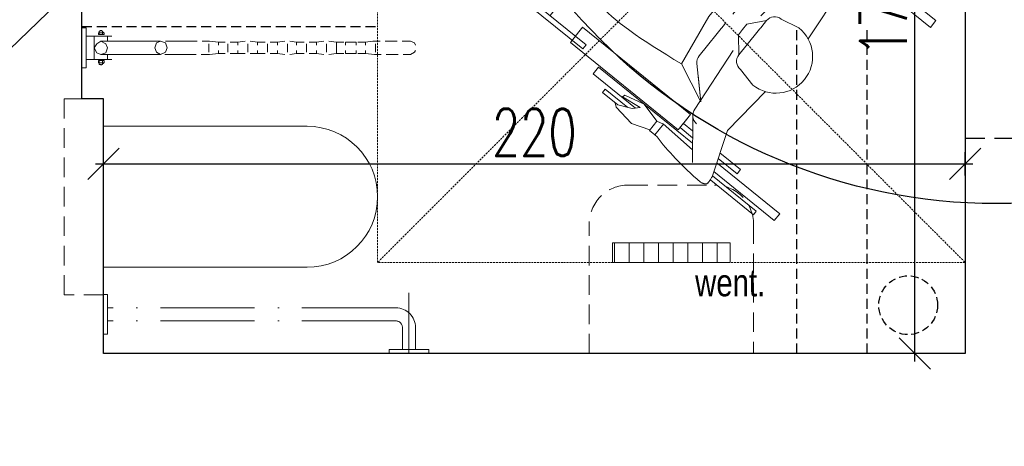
# Model space of a CAD drawing. Header units: millimetres. Extents: x -1256 to 4744, y -2264 to 706.
# Tile 22 of 62: x -20 to 231, y -194 to -85. Entities that reach past the tile are written whole.
import ezdxf
from ezdxf.enums import TextEntityAlignment as Align

# ---------------------------------------------------------------- set-up
doc = ezdxf.new("R2010")
doc.units = ezdxf.units.MM
doc.header["$LTSCALE"] = 0.2
for name, pattern in [('$0$ACAD_ISO10W100', [18, 12, -3, 0, -3]), ('HIDDEN', [0.375, 0.25, -0.125]), ('HIDDENX2', [19.05, 12.7, -6.35])]:
    doc.linetypes.add(name, pattern=pattern)
doc.layers.add('-md-niepełnosprawny', color=64, linetype='Continuous', lineweight=9)
for name, color, linetype in [('-md_kominy', 35, 'Continuous'), ('A-KomentSymb', 11, 'Continuous'), ('A-KOMENTWYM', 30, 'Continuous'), ('A-opis', 7, 'Continuous'), ('A-widok', 41, 'Continuous'), ('A-ściany', 140, 'Continuous')]:
    doc.layers.add(name, color=color, linetype=linetype)
doc.layers.add('_pomoc', color=15, linetype='Continuous', plot=False)
doc.styles.add('Arch-Dim', font='romans.shx', dxfattribs={"width": 0.75})
doc.styles.add('STYLE1', font='simplex.shx')
doc.styles.add('TXT', font='romans.shx', dxfattribs={"width": 0.7})
doc.dimstyles.new('1-50', dxfattribs={"dimtxt": 12, "dimasz": 8, "dimexe": 3, "dimexo": 0, "dimgap": 2, "dimtad": 1, "dimrnd": 0.5, "dimzin": 12, "dimdsep": 46, "dimtxsty": 'TXT', "dimblk": 'OBLIQUE', "dimcen": 0.125, "dimdle": 2, "dimclrd": 256, "dimclre": 256, "dimclrt": 7, "dimazin": 0, "dimtfac": 1, "dimtix": 1, "dimtmove": 1, "dimatfit": 2, "dimfxl": 3, "dimfxlon": 1, "dimtvp": 10, "dimtolj": 1, "dimtzin": 0, "dimarcsym": 0})

# ---------------------------------------------------------------- blocks, each defined once
blk = doc.blocks.new('WOZEK1')
for p, q in [((-92.2, -13.77), (-90, -13.77)), ((-92.2, -33.62), (-92.2, -13.77)), ((-90, -13.77), (-90, -34.46)), ((-26.61, -13.77), (-28.82, -13.77)), ((-28.82, -13.77), (-28.82, -34.46)), ((-26.61, -33.62), (-26.61, -13.77)), ((-94.41, -32.83), (-94.41, -18.84)), ((-94.41, -18.84), (-93.3, -18.84)), ((-93.3, -18.84), (-93.3, -33.19)), ((-25.51, -18.84), (-25.51, -33.19)), ((-24.41, -18.84), (-25.51, -18.84)), ((-24.41, -32.83), (-24.41, -18.84)), ((-88.9, -34.87), (-88.9, -28.61)), ((-88.9, -28.61), (-87.52, -28.61)), ((-87.52, -28.61), (-87.52, -35.4)), ((-31.3, -28.61), (-31.3, -35.4)), ((-29.92, -28.61), (-31.3, -28.61)), ((-29.92, -34.87), (-29.92, -28.61)), ((-81.88, -37.54), (-93.26, -33.22)), ((-36.97, -37.55), (-25.56, -33.22)), ((-68.07, -36.21), (-81.88, -37.54)), ((-50.74, -36.21), (-36.97, -37.55)), ((-93.86, -39.33), (-84.78, -46.54)), ((-68.78, -39.77), (-67.67, -44.74)), ((-51.14, -44.74), (-50.04, -39.77)), ((-24.95, -39.33), (-34.03, -46.54)), ((-91.3, -41.37), (-90.88, -51.29)), ((-90, -42.4), (-90, -73.29)), ((-28.82, -42.4), (-28.82, -73.29)), ((-27.52, -41.37), (-27.93, -51.29)), ((-88.9, -43.28), (-88.9, -47.39)), ((-87.52, -44.37), (-87.52, -47.39)), ((-31.3, -44.37), (-31.3, -47.39)), ((-29.92, -43.28), (-29.92, -47.39)), ((-89.62, -47.39), (-85.76, -47.39)), ((-89.62, -47.39), (-85.76, -47.39)), ((-89.62, -47.39), (-84.66, -47.39)), ((-89.62, -47.39), (-89.62, -82.83)), ((-89.62, -47.39), (-84.66, -47.39)), ((-87.69, -47.39), (-84.66, -47.39)), ((-84.66, -47.39), (-84.66, -82.83)), ((-82.84, -47.39), (-65.09, -49.26)), ((-80.42, -47.39), (-75.6, -52.21)), ((-80.42, -47.39), (-76.01, -57.31)), ((-80.42, -47.39), (-73.47, -54.33)), ((-80.42, -47.39), (-76.01, -57.31)), ((-53.78, -47.39), (-65.03, -47.39)), ((-65.03, -47.39), (-61.12, -50.69)), ((-53.78, -47.39), (-57.69, -50.69)), ((-35.97, -47.39), (-53.73, -49.26)), ((-38.4, -47.39), (-45.34, -54.33)), ((-38.4, -47.39), (-42.81, -57.31)), ((-29.2, -47.39), (-34.16, -47.39)), ((-34.16, -47.39), (-34.16, -82.83)), ((-29.2, -47.39), (-34.16, -47.39)), ((-31.13, -47.39), (-34.16, -47.39)), ((-29.2, -47.39), (-33.06, -47.39)), ((-29.2, -47.39), (-33.06, -47.39)), ((-29.2, -47.39), (-29.2, -82.83)), ((-94.41, -50.41), (-94.41, -51.26)), ((-94.41, -51.26), (-90.88, -51.26)), ((-94.41, -51.26), (-94.41, -53.01)), ((-91.34, -53.01), (-90.88, -51.26)), ((-61.12, -50.69), (-59.41, -50.69)), ((-61.12, -50.69), (-59.41, -50.69)), ((-57.69, -50.69), (-59.41, -50.69)), ((-57.69, -50.69), (-59.41, -50.69)), ((-24.41, -51.26), (-27.93, -51.26)), ((-27.48, -53.01), (-27.93, -51.26)), ((-24.41, -50.41), (-24.41, -51.26)), ((-24.41, -51.26), (-24.41, -53.01)), ((-94.24, -53.01), (-95.86, -57.66)), ((-94.41, -53.01), (-91.34, -53.01)), ((-91.33, -53.01), (-90, -58.24)), ((-71.6, -55.1), (-60.91, -55.1)), ((-47.21, -55.1), (-57.9, -55.1)), ((-27.48, -53.01), (-28.82, -58.24)), ((-24.41, -53.01), (-27.48, -53.01)), ((-24.57, -53.01), (-22.96, -57.66)), ((-95.86, -57.66), (-95.08, -63.36)), ((-76.01, -57.31), (-62.23, -59.51)), ((-42.81, -57.31), (-56.59, -59.51)), ((-22.96, -57.66), (-23.74, -63.36)), ((-92.79, -59.94), (-94.41, -63.36)), ((-91.33, -58.53), (-92.79, -59.94)), ((-92.2, -73.29), (-92.2, -59.37)), ((-92.06, -63.7), (-91.33, -58.53)), ((-90, -58.24), (-91.33, -63.58)), ((-56.59, -59.51), (-62.23, -59.51)), ((-28.82, -58.24), (-27.48, -63.58)), ((-26.75, -63.7), (-27.48, -58.53)), ((-27.48, -58.53), (-26.03, -59.94)), ((-26.61, -73.29), (-26.61, -59.37)), ((-26.03, -59.94), (-24.41, -63.36)), ((-93.3, -68.44), (-93.3, -61.03)), ((-25.51, -68.44), (-25.51, -61.03)), ((-95.08, -63.36), (-94.41, -64.27)), ((-94.41, -63.36), (-94.41, -68.44)), ((-91.33, -63.58), (-92.06, -63.7)), ((-27.48, -63.58), (-26.75, -63.7)), ((-24.41, -63.36), (-24.41, -68.44)), ((-23.74, -63.36), (-24.41, -64.27)), ((-93.3, -68.44), (-94.41, -68.44)), ((-25.51, -68.44), (-24.41, -68.44)), ((-92.2, -73.29), (-90, -73.29)), ((-92.2, -73.29), (-90, -73.29)), ((-26.61, -73.29), (-28.82, -73.29)), ((-26.61, -73.29), (-28.82, -73.29)), ((-89.62, -82.83), (-84.66, -82.83)), ((-29.2, -82.83), (-34.16, -82.83)), ((-87.52, -91.16), (-76.15, -91.16)), ((-50.42, -91.16), (-68.4, -91.16)), ((-42.78, -91.16), (-31.3, -91.16)), ((-88.9, -97.24), (-88.9, -110.31)), ((-87.52, -97.24), (-87.52, -114.77)), ((-31.3, -97.24), (-31.3, -123.57)), ((-29.92, -123.57), (-29.92, -97.35)), ((-88.9, -109.59), (-88.9, -123.62)), ((-76.07, -109.73), (-88.9, -109.59)), ((-72.12, -109.81), (-64.37, -109.81)), ((-64.37, -109.81), (-64.37, -120.88)), ((-54.45, -109.86), (-54.45, -120.88)), ((-54.45, -109.86), (-46.66, -109.86)), ((-54.45, -109.86), (-54.45, -120.88)), ((-42.22, -109.86), (-31.3, -109.86)), ((-87.52, -120.88), (-77.57, -120.88)), ((-72.56, -120.78), (-64.37, -120.78)), ((-54.45, -120.88), (-46.51, -120.88)), ((-31.3, -120.88), (-41.27, -120.88)), ((-87.52, -123.62), (-88.9, -123.62))]:
    blk.add_line(p, q)
for points in [[(-93.3, -33.19), (-93.52, -33.15), (-93.73, -33.11), (-93.93, -33.07), (-94.11, -33.04), (-94.29, -33.02), (-94.46, -32.99), (-94.62, -32.98), (-94.77, -32.96), (-94.91, -32.95), (-95.04, -32.95), (-95.16, -32.94), (-95.28, -32.95), (-95.38, -32.95), (-95.47, -32.96), (-95.55, -32.98), (-95.63, -33), (-95.7, -33.02), (-95.76, -33.06), (-95.83, -33.1), (-95.89, -33.16), (-95.95, -33.22), (-96.01, -33.3), (-96.06, -33.38), (-96.11, -33.47), (-96.17, -33.57), (-96.22, -33.68), (-96.26, -33.8), (-96.31, -33.94), (-96.35, -34.08), (-96.39, -34.22), (-96.43, -34.38), (-96.47, -34.55)], [(-96.47, -34.55), (-96.41, -35.74), (-96.35, -36.91), (-96.27, -38.05), (-96.19, -39.16), (-96.1, -40.24), (-95.99, -41.3), (-95.88, -42.33), (-95.75, -43.34), (-95.62, -44.31), (-95.48, -45.26), (-95.32, -46.19), (-95.16, -47.09), (-94.99, -47.96), (-94.8, -48.8), (-94.61, -49.62), (-94.41, -50.41)], [(-25.51, -33.19), (-25.29, -33.15), (-25.09, -33.11), (-24.89, -33.07), (-24.7, -33.04), (-24.52, -33.02), (-24.35, -32.99), (-24.19, -32.98), (-24.04, -32.96), (-23.9, -32.95), (-23.77, -32.95), (-23.65, -32.94), (-23.54, -32.95), (-23.44, -32.95), (-23.34, -32.96), (-23.26, -32.98), (-23.19, -33), (-23.12, -33.02), (-23.05, -33.06), (-22.99, -33.1), (-22.93, -33.16), (-22.87, -33.22), (-22.81, -33.3), (-22.75, -33.38), (-22.7, -33.47), (-22.65, -33.57), (-22.6, -33.68), (-22.55, -33.8), (-22.51, -33.94), (-22.46, -34.08), (-22.42, -34.22), (-22.38, -34.38), (-22.35, -34.55)], [(-22.35, -34.55), (-22.4, -35.74), (-22.47, -36.91), (-22.54, -38.05), (-22.62, -39.16), (-22.72, -40.24), (-22.82, -41.3), (-22.94, -42.33), (-23.06, -43.34), (-23.19, -44.31), (-23.34, -45.26), (-23.49, -46.19), (-23.65, -47.09), (-23.83, -47.96), (-24.01, -48.8), (-24.2, -49.62), (-24.41, -50.41)], [(-76.01, -57.31), (-76.34, -59.54), (-76.63, -61.69), (-76.9, -63.77), (-77.13, -65.76), (-77.33, -67.67), (-77.5, -69.49), (-77.63, -71.24), (-77.74, -72.91), (-77.81, -74.49), (-77.85, -76), (-77.86, -77.42), (-77.83, -78.77), (-77.78, -80.03), (-77.69, -81.21), (-77.57, -82.31), (-77.42, -83.33), (-77.25, -84.28), (-77.1, -85.18), (-76.96, -86.03), (-76.83, -86.82), (-76.7, -87.56), (-76.59, -88.24), (-76.49, -88.87), (-76.4, -89.45), (-76.32, -89.98), (-76.25, -90.45), (-76.19, -90.86), (-76.14, -91.23), (-76.1, -91.54), (-76.07, -91.79), (-76.05, -92), (-76.04, -92.15), (-76.03, -92.27), (-76.01, -92.39), (-75.98, -92.51), (-75.94, -92.63), (-75.89, -92.75), (-75.83, -92.87), (-75.75, -92.98), (-75.67, -93.1), (-75.58, -93.21), (-75.47, -93.32), (-75.36, -93.43), (-75.23, -93.54), (-75.1, -93.65), (-74.95, -93.75), (-74.8, -93.86), (-74.63, -93.96), (-74.46, -94.06), (-74.28, -94.15), (-74.1, -94.23), (-73.92, -94.31), (-73.74, -94.37), (-73.56, -94.43), (-73.37, -94.47), (-73.18, -94.51), (-72.99, -94.54), (-72.8, -94.56), (-72.6, -94.58), (-72.41, -94.58), (-72.21, -94.58), (-72.01, -94.56), (-71.8, -94.54), (-71.6, -94.51), (-71.39, -94.47), (-71.2, -94.42), (-71.01, -94.37), (-70.83, -94.3), (-70.65, -94.22), (-70.48, -94.13), (-70.32, -94.03), (-70.16, -93.92), (-70.02, -93.8), (-69.87, -93.68), (-69.74, -93.54), (-69.61, -93.39), (-69.49, -93.23), (-69.38, -93.06), (-69.27, -92.89), (-69.17, -92.7), (-69.08, -92.51), (-69, -92.31), (-68.92, -92.11), (-68.86, -91.92), (-68.8, -91.72), (-68.75, -91.51), (-68.72, -91.31), (-68.69, -91.1), (-68.67, -90.9), (-68.66, -90.69), (-68.66, -90.48), (-68.66, -90.26), (-68.68, -90.05), (-68.71, -89.83), (-68.74, -89.61), (-68.78, -89.39), (-68.83, -89.17), (-68.86, -88.94), (-68.88, -88.7), (-68.89, -88.46), (-68.89, -88.22), (-68.88, -87.97), (-68.86, -87.71), (-68.83, -87.45), (-68.78, -87.18), (-68.73, -86.9), (-68.66, -86.62), (-68.59, -86.34), (-68.5, -86.05), (-68.41, -85.75), (-68.3, -85.45), (-68.18, -85.14), (-68.03, -84.75), (-67.83, -84.2), (-67.57, -83.49), (-67.26, -82.61), (-66.9, -81.57), (-66.48, -80.38), (-66.01, -79.02), (-65.49, -77.5), (-64.92, -75.81), (-64.29, -73.97), (-63.61, -71.96), (-62.87, -69.8), (-62.09, -67.47), (-61.25, -64.98), (-60.35, -62.33), (-59.41, -59.51)], [(-42.81, -57.31), (-42.48, -59.54), (-42.18, -61.69), (-41.92, -63.77), (-41.69, -65.76), (-41.49, -67.67), (-41.32, -69.49), (-41.18, -71.24), (-41.08, -72.91), (-41, -74.49), (-40.96, -76), (-40.96, -77.42), (-40.98, -78.77), (-41.04, -80.03), (-41.13, -81.21), (-41.25, -82.31), (-41.4, -83.33), (-41.56, -84.28), (-41.71, -85.18), (-41.86, -86.03), (-41.99, -86.82), (-42.11, -87.56), (-42.22, -88.24), (-42.32, -88.87), (-42.41, -89.45), (-42.5, -89.98), (-42.57, -90.45), (-42.63, -90.86), (-42.68, -91.23), (-42.72, -91.54), (-42.75, -91.79), (-42.77, -92), (-42.78, -92.15), (-42.78, -92.27), (-42.8, -92.39), (-42.83, -92.51), (-42.88, -92.63), (-42.93, -92.75), (-42.99, -92.87), (-43.06, -92.98), (-43.14, -93.1), (-43.24, -93.21), (-43.34, -93.32), (-43.46, -93.43), (-43.58, -93.54), (-43.72, -93.65), (-43.86, -93.75), (-44.02, -93.86), (-44.19, -93.96), (-44.36, -94.06), (-44.53, -94.15), (-44.71, -94.23), (-44.89, -94.31), (-45.07, -94.37), (-45.26, -94.43), (-45.44, -94.47), (-45.63, -94.51), (-45.82, -94.54), (-46.02, -94.56), (-46.21, -94.58), (-46.41, -94.58), (-46.61, -94.58), (-46.81, -94.56), (-47.01, -94.54), (-47.22, -94.51), (-47.42, -94.47), (-47.62, -94.42), (-47.81, -94.37), (-47.99, -94.3), (-48.16, -94.22), (-48.33, -94.13), (-48.5, -94.03), (-48.65, -93.92), (-48.8, -93.8), (-48.94, -93.68), (-49.07, -93.54), (-49.2, -93.39), (-49.32, -93.23), (-49.44, -93.06), (-49.54, -92.89), (-49.64, -92.7), (-49.74, -92.51), (-49.82, -92.31), (-49.89, -92.11), (-49.96, -91.92), (-50.01, -91.72), (-50.06, -91.51), (-50.1, -91.31), (-50.13, -91.1), (-50.15, -90.9), (-50.16, -90.69), (-50.16, -90.48), (-50.15, -90.26), (-50.13, -90.05), (-50.11, -89.83), (-50.07, -89.61), (-50.03, -89.39), (-49.99, -89.17), (-49.95, -88.94), (-49.93, -88.7), (-49.92, -88.46), (-49.92, -88.22), (-49.93, -87.97), (-49.96, -87.71), (-49.99, -87.45), (-50.03, -87.18), (-50.08, -86.9), (-50.15, -86.62), (-50.23, -86.34), (-50.31, -86.05), (-50.41, -85.75), (-50.52, -85.45), (-50.63, -85.14), (-50.79, -84.75), (-50.99, -84.2), (-51.25, -83.49), (-51.55, -82.61), (-51.92, -81.57), (-52.33, -80.38), (-52.8, -79.02), (-53.32, -77.5), (-53.9, -75.81), (-54.53, -73.97), (-55.21, -71.96), (-55.94, -69.8), (-56.73, -67.47), (-57.57, -64.98), (-58.46, -62.33), (-59.41, -59.51)], [(-76.01, -93.01), (-76.34, -94.29), (-76.65, -95.51), (-76.92, -96.67), (-77.16, -97.78), (-77.36, -98.83), (-77.54, -99.82), (-77.68, -100.76), (-77.78, -101.63), (-77.86, -102.46), (-77.9, -103.22), (-77.91, -103.92), (-77.88, -104.57), (-77.82, -105.17), (-77.73, -105.7), (-77.61, -106.18), (-77.45, -106.6), (-77.29, -107), (-77.15, -107.4), (-77.02, -107.82), (-76.92, -108.24), (-76.84, -108.67), (-76.77, -109.11), (-76.73, -109.57), (-76.7, -110.03), (-76.7, -110.5), (-76.72, -110.98), (-76.75, -111.46), (-76.81, -111.96), (-76.88, -112.47), (-76.98, -112.98), (-77.1, -113.51), (-77.23, -114.04), (-77.37, -114.57), (-77.51, -115.07), (-77.63, -115.55), (-77.75, -116), (-77.86, -116.43), (-77.95, -116.83), (-78.04, -117.21), (-78.13, -117.57), (-78.2, -117.9), (-78.26, -118.21), (-78.32, -118.49), (-78.37, -118.75), (-78.41, -118.99), (-78.44, -119.2), (-78.46, -119.38), (-78.47, -119.54), (-78.47, -119.69), (-78.44, -119.85), (-78.38, -120), (-78.3, -120.15), (-78.19, -120.31), (-78.06, -120.47), (-77.89, -120.62), (-77.71, -120.78), (-77.49, -120.94), (-77.25, -121.11), (-76.98, -121.27), (-76.69, -121.44), (-76.37, -121.6), (-76.02, -121.77), (-75.65, -121.94), (-75.25, -122.11), (-74.85, -122.27), (-74.48, -122.41), (-74.14, -122.53), (-73.82, -122.62), (-73.54, -122.7), (-73.28, -122.75), (-73.05, -122.79), (-72.85, -122.8), (-72.67, -122.79), (-72.53, -122.76), (-72.41, -122.71), (-72.32, -122.64), (-72.26, -122.54), (-72.23, -122.43), (-72.23, -122.29), (-72.25, -122.13), (-72.29, -121.96), (-72.33, -121.77), (-72.37, -121.56), (-72.41, -121.35), (-72.46, -121.12), (-72.5, -120.87), (-72.54, -120.61), (-72.59, -120.34), (-72.63, -120.05), (-72.68, -119.75), (-72.73, -119.44), (-72.78, -119.11), (-72.83, -118.77), (-72.88, -118.41), (-72.93, -118.04), (-72.98, -117.66), (-73.03, -117.27), (-73.08, -116.89), (-73.11, -116.51), (-73.14, -116.14), (-73.15, -115.77), (-73.16, -115.41), (-73.17, -115.06), (-73.16, -114.71), (-73.15, -114.37), (-73.13, -114.04), (-73.1, -113.71), (-73.06, -113.38), (-73.02, -113.06), (-72.97, -112.75), (-72.91, -112.45), (-72.84, -112.14), (-72.77, -111.84), (-72.68, -111.52), (-72.58, -111.19), (-72.47, -110.84), (-72.35, -110.48), (-72.22, -110.1), (-72.08, -109.71), (-71.93, -109.3), (-71.76, -108.89), (-71.59, -108.45), (-71.4, -108), (-71.21, -107.54), (-71, -107.06), (-70.78, -106.57), (-70.55, -106.07), (-70.31, -105.55), (-70.08, -105.01), (-69.88, -104.45), (-69.7, -103.87), (-69.56, -103.26), (-69.44, -102.63), (-69.34, -101.97), (-69.28, -101.3), (-69.24, -100.6), (-69.23, -99.87), (-69.25, -99.13), (-69.3, -98.36), (-69.37, -97.56), (-69.48, -96.75), (-69.61, -95.91), (-69.77, -95.04), (-69.95, -94.16)], [(-42.81, -93.14), (-42.48, -94.42), (-42.18, -95.64), (-41.92, -96.8), (-41.69, -97.91), (-41.49, -98.96), (-41.33, -99.96), (-41.19, -100.89), (-41.09, -101.77), (-41.03, -102.59), (-40.99, -103.36), (-40.99, -104.06), (-41.02, -104.71), (-41.08, -105.3), (-41.17, -105.84), (-41.3, -106.31), (-41.46, -106.73), (-41.63, -107.13), (-41.77, -107.53), (-41.9, -107.95), (-42.01, -108.37), (-42.09, -108.8), (-42.16, -109.24), (-42.21, -109.69), (-42.24, -110.15), (-42.24, -110.62), (-42.23, -111.1), (-42.2, -111.59), (-42.15, -112.09), (-42.07, -112.6), (-41.98, -113.11), (-41.87, -113.64), (-41.74, -114.17), (-41.6, -114.7), (-41.47, -115.2), (-41.35, -115.68), (-41.24, -116.14), (-41.13, -116.57), (-41.04, -116.97), (-40.95, -117.35), (-40.87, -117.71), (-40.8, -118.04), (-40.74, -118.35), (-40.68, -118.63), (-40.64, -118.89), (-40.6, -119.13), (-40.57, -119.34), (-40.55, -119.52), (-40.54, -119.69), (-40.54, -119.84), (-40.57, -119.99), (-40.63, -120.14), (-40.71, -120.29), (-40.82, -120.45), (-40.96, -120.6), (-41.13, -120.76), (-41.31, -120.92), (-41.53, -121.08), (-41.77, -121.24), (-42.04, -121.4), (-42.34, -121.56), (-42.66, -121.73), (-43.01, -121.89), (-43.38, -122.06), (-43.78, -122.23), (-44.18, -122.38), (-44.55, -122.52), (-44.9, -122.64), (-45.21, -122.73), (-45.5, -122.8), (-45.76, -122.86), (-45.99, -122.89), (-46.19, -122.9), (-46.36, -122.89), (-46.5, -122.86), (-46.62, -122.8), (-46.71, -122.73), (-46.77, -122.64), (-46.8, -122.52), (-46.8, -122.38), (-46.78, -122.23), (-46.74, -122.05), (-46.7, -121.86), (-46.65, -121.66), (-46.61, -121.44), (-46.57, -121.21), (-46.52, -120.97), (-46.48, -120.71), (-46.43, -120.44), (-46.38, -120.15), (-46.33, -119.85), (-46.28, -119.54), (-46.23, -119.21), (-46.18, -118.87), (-46.12, -118.51), (-46.07, -118.14), (-46.01, -117.76), (-45.96, -117.37), (-45.92, -116.99), (-45.88, -116.61), (-45.85, -116.24), (-45.83, -115.88), (-45.82, -115.52), (-45.81, -115.16), (-45.81, -114.82), (-45.82, -114.47), (-45.84, -114.14), (-45.87, -113.81), (-45.9, -113.48), (-45.94, -113.17), (-45.99, -112.85), (-46.05, -112.55), (-46.11, -112.24), (-46.19, -111.94), (-46.27, -111.62), (-46.37, -111.28), (-46.47, -110.94), (-46.59, -110.57), (-46.72, -110.19), (-46.86, -109.8), (-47.01, -109.4), (-47.17, -108.98), (-47.34, -108.54), (-47.52, -108.09), (-47.71, -107.63), (-47.92, -107.15), (-48.13, -106.66), (-48.36, -106.15), (-48.59, -105.63), (-48.82, -105.09), (-49.02, -104.53), (-49.19, -103.94), (-49.33, -103.33), (-49.45, -102.7), (-49.54, -102.05), (-49.6, -101.37), (-49.63, -100.67), (-49.63, -99.94), (-49.61, -99.2), (-49.55, -98.43), (-49.47, -97.64), (-49.36, -96.82), (-49.23, -95.98), (-49.06, -95.12), (-48.87, -94.24)]]:
    blk.add_lwpolyline(points)
for points in [[(-87.52, -79.3), (-87.52, -123.54), (-88.9, -123.62), (-88.9, -79.3)], [(-29.92, -82.83), (-29.92, -123.57), (-31.3, -123.57), (-31.3, -82.83)]]:
    blk.add_lwpolyline(points, close=True)
for centre, radius, start, end in [((-59.41, -39.77), 9.37, 0, 180), ((-82.84, -44.74), 2.65, 180, 270), ((-82.84, -44.74), 2.65, 180, 270), ((-65.03, -44.74), 2.65, 180, 270), ((-53.78, -44.74), 2.65, 270, 0), ((-35.97, -44.74), 2.65, 270, 0), ((-71.6, -52.46), 2.65, 225, 270), ((-47.21, -52.46), 2.65, 270, 315)]:
    blk.add_arc(centre, radius, start, end)
blk = doc.blocks.new('strz-went')
blk.add_lwpolyline([(0, 0, 0, 1, 0), (0, 1.771, 0, 0, 0), (0, 3.421, 0, 0, 0)], format="xyseb")
at = {"style": 'STYLE1', "width": 0.8, "flags": 4}
blk.add_attdef('NUMBER', (0.324, 2.406), '', height=1, dxfattribs=at)
blk = doc.blocks.new('_Oblique')
at = {"color": 0, "linetype": 'ByBlock', "lineweight": -2}
blk.add_line((-0.5, -0.5), (0.5, 0.5), dxfattribs=at)
blk = doc.blocks.new('*D304')
at = {"layer": 'A-KOMENTWYM', "lineweight": -2}
for p, q in [((211.14, 3), (205.14, 3)), ((208.14, -172.25), (208.14, 5)), ((211.14, -170.25), (205.14, -170.25))]:
    blk.add_line(p, q, dxfattribs=at)
at = {"layer": 'Defpoints', "color": 0}
for p in [(208.14, 3), (221, 3), (221, -170.25)]:
    blk.add_point(p, dxfattribs=at)
at = {"layer": 'A-KOMENTWYM', "lineweight": -2, "xscale": 8, "yscale": 8, "zscale": 8}
for p, rotation in [((208.14, 3), 90), ((208.14, -170.25), 270)]:
    blk.add_blockref('_Oblique', p, dxfattribs=dict(at, rotation=rotation))
at = {"layer": 'A-KOMENTWYM', "color": 7, "insert": (200.14, -83.63), "char_height": 12, "attachment_point": 5, "rotation": 90, "style": 'TXT'}
blk.add_mtext('\\A1;173', dxfattribs=at)
blk = doc.blocks.new('*D312')
at = {"layer": 'A-KOMENTWYM', "lineweight": -2}
for p, q in [((1, -124.84), (1, -118.84)), ((221, -124.84), (221, -118.84)), ((-1, -121.84), (223, -121.84))]:
    blk.add_line(p, q, dxfattribs=at)
at = {"layer": 'Defpoints', "color": 0}
for p in [(221, -121.84), (1, -170.25), (221, -170.25)]:
    blk.add_point(p, dxfattribs=at)
at = {"layer": 'A-KOMENTWYM', "lineweight": -2, "xscale": 8, "yscale": 8, "zscale": 8, "rotation": 180}
blk.add_blockref('_Oblique', (1, -121.84), dxfattribs=at)
at = {"layer": 'A-KOMENTWYM', "lineweight": -2, "xscale": 8, "yscale": 8, "zscale": 8}
blk.add_blockref('_Oblique', (221, -121.84), dxfattribs=at)
at = {"layer": 'A-KOMENTWYM', "color": 7, "insert": (111, -113.84), "char_height": 12, "attachment_point": 5, "style": 'TXT'}
blk.add_mtext('\\A1;220', dxfattribs=at)

msp = doc.modelspace()

# ---------------------------------------------------------------- hatches: boundary and pattern name
at = {"layer": '-md-niepełnosprawny'}
h = msp.add_hatch(dxfattribs=at)
h.set_pattern_fill('ANSI31', color=256, scale=30, angle=135)
h.set_pattern_definition([(90, (-6761.0537, 0), (-3.75, 2e-16), [])])
h.paths.add_polyline_path([(161, -142.003), (161, -147.003), (131, -147.003), (131, -142.003)])

# ---------------------------------------------------------------- linework, layer by layer
at = {"layer": '-md-niepełnosprawny', "linetype": '$0$ACAD_ISO10W100', "ltscale": 10}
for p, q in [((-3.442, -89.296), (3.119, -89.296)), ((-1.323, -95.187), (-1.323, -89.296)), ((-0.055, -88.438), (-0.055, -88.847)), ((0.791, -88.438), (0.791, -88.847)), ((2.059, -90.565), (2.059, -89.296)), ((0.366, -90.565), (15.607, -90.565)), ((2.059, -90.565), (4.178, -90.565)), ((13.067, -90.565), (15.607, -90.565)), ((16.879, -90.565), (24.919, -90.565)), ((27.881, -91.178), (27.881, -93.305)), ((30.421, -90.769), (30.421, -91.587)), ((32.115, -90.769), (30.421, -90.769)), ((30.421, -92.896), (30.421, -93.714)), ((32.749, -91.178), (32.749, -93.305)), ((35.289, -90.769), (33.383, -90.769)), ((37.195, -90.565), (35.289, -90.769)), ((35.289, -90.769), (35.289, -91.587)), ((35.289, -92.896), (35.289, -93.714)), ((37.829, -91.178), (37.829, -93.305)), ((40.369, -90.769), (38.463, -90.565)), ((40.369, -90.769), (40.369, -91.587)), ((42.275, -90.769), (40.369, -90.769)), ((40.369, -92.896), (40.369, -93.714)), ((42.909, -91.178), (42.909, -93.305)), ((45.45, -90.769), (43.544, -90.769)), ((47.352, -90.565), (45.45, -90.769)), ((45.45, -90.769), (45.45, -91.587)), ((45.45, -92.896), (45.45, -93.714)), ((47.99, -91.178), (47.99, -93.305)), ((50.317, -90.769), (48.624, -90.565)), ((50.317, -90.769), (50.317, -91.587)), ((52.223, -90.769), (50.317, -90.769)), ((50.317, -92.896), (50.317, -93.714)), ((52.858, -91.178), (52.858, -93.305)), ((55.398, -90.769), (53.492, -90.769)), ((57.304, -90.565), (55.398, -90.769)), ((55.398, -90.769), (55.398, -91.587)), ((55.398, -92.896), (55.398, -93.714)), ((57.938, -91.178), (57.938, -93.305)), ((60.478, -90.769), (58.572, -90.565)), ((60.478, -90.769), (60.478, -91.587)), ((62.384, -90.769), (60.478, -90.769)), ((60.478, -91.178), (60.478, -93.305)), ((60.478, -92.896), (60.478, -93.714)), ((62.806, -90.769), (62.806, -91.587)), ((64.712, -90.769), (62.806, -90.769)), ((62.806, -92.896), (62.806, -93.714)), ((65.558, -90.769), (63.652, -90.769)), ((65.558, -90.769), (65.558, -91.587)), ((65.558, -92.896), (65.558, -93.714)), ((67.886, -90.769), (65.98, -90.769)), ((67.886, -90.769), (67.886, -91.587)), ((67.886, -92.896), (67.886, -93.714)), ((70.426, -91.178), (70.426, -93.305)), ((72.967, -90.565), (76.009, -90.565)), ((77.277, -90.565), (79.392, -90.565)), ((-3.442, -95.187), (3.119, -95.187)), ((0.366, -93.919), (15.607, -93.919)), ((3.966, -93.919), (2.059, -93.919)), ((2.059, -95.187), (2.059, -93.919)), ((15.394, -93.919), (12.854, -93.919)), ((24.707, -93.919), (16.667, -93.919)), ((30.421, -93.714), (32.115, -93.714)), ((33.383, -93.714), (35.289, -93.714)), ((35.289, -93.714), (37.195, -93.714)), ((38.463, -93.714), (40.369, -93.714)), ((40.369, -93.714), (42.275, -93.714)), ((43.544, -93.714), (45.45, -93.714)), ((45.45, -93.714), (47.352, -93.919)), ((48.624, -93.919), (50.317, -93.714)), ((50.317, -93.714), (52.223, -93.714)), ((53.492, -93.714), (55.398, -93.714)), ((55.398, -93.714), (57.304, -93.919)), ((58.572, -93.919), (60.478, -93.714)), ((60.478, -93.714), (62.384, -93.714)), ((62.806, -93.714), (64.712, -93.714)), ((63.652, -93.714), (65.558, -93.714)), ((65.98, -93.714), (67.886, -93.714)), ((76.217, -93.919), (73.179, -93.919)), ((79.392, -93.919), (77.49, -93.919)), ((-0.055, -96.046), (-0.055, -95.637)), ((0.791, -96.046), (0.791, -95.637)), ((78.995, -154.745), (78.995, -170.25)), ((75.664, -158.581), (2.058, -158.581)), ((75.664, -161.919), (2.058, -161.919)), ((77.326, -163.581), (77.326, -169.192)), ((80.664, -163.581), (80.664, -169.192))]:
    msp.add_line(p, q, dxfattribs=at)
at = {"layer": '-md-niepełnosprawny'}
for p, q in [((1, -112.25), (53, -112.25)), ((1, -148.25), (53, -148.25))]:
    msp.add_line(p, q, dxfattribs=at)
at = {"layer": '-md-niepełnosprawny', "linetype": '$0$ACAD_ISO10W100', "ltscale": 10}
for points in [[(-3.442, -87.17), (-4.5, -87.17), (-4.5, -97.33), (-3.442, -97.33)], [(1.213, -88.438), (-0.268, -88.438), (-0.268, -88.861), (1.213, -88.861)], [(2.059, -92.242), (1.638, -91.178), (0.366, -90.565), (-0.689, -91.178), (-1.323, -92.242), (-0.689, -93.51), (0.366, -93.919), (1.638, -93.51)], [(17.301, -92.242), (16.879, -90.974), (15.607, -90.565), (14.548, -90.974), (14.126, -92.242), (14.548, -93.305), (15.607, -93.919), (16.879, -93.305)], [(1.213, -95.432), (-0.268, -95.432), (-0.268, -96.066), (1.213, -96.066)], [(2.058, -155.17), (1, -155.17), (1, -165.33), (2.058, -165.33)], [(73.915, -169.192), (73.915, -170.25), (84.075, -170.25), (84.075, -169.192)]]:
    msp.add_lwpolyline(points, close=True, dxfattribs=at)
for points in [[(-0.055, -88.438), (-0.055, -87.988), (0.157, -87.988), (0.157, -87.783), (0.579, -87.783), (0.579, -87.988), (0.791, -87.988), (0.791, -88.233), (1.004, -88.233), (1.004, -88.438)], [(26.187, -90.565), (28.094, -90.565), (30.421, -90.769)], [(67.886, -90.769), (69.788, -90.565), (71.694, -90.565)], [(80.664, -91.587), (80.451, -90.974), (79.392, -90.565)], [(79.392, -93.919), (80.451, -93.305), (80.664, -92.896)], [(30.421, -93.714), (28.094, -93.919), (25.975, -93.919)], [(71.907, -93.919), (70.214, -93.919), (67.886, -93.714)], [(-0.055, -96.046), (-0.055, -96.455), (0.366, -96.455), (0.366, -96.7), (0.579, -96.455), (0.791, -96.455), (0.791, -96.25), (1.004, -96.25), (1.004, -96.046)]]:
    msp.add_lwpolyline(points, dxfattribs=at)
at = {"layer": '-md-niepełnosprawny', "linetype": 'HIDDEN', "ltscale": 100}
msp.add_lwpolyline([(-9, -155.25), (-9, -105.25), (1, -105.25), (1, -155.25)], close=True, dxfattribs=at)
msp.add_lwpolyline([(167, -170.25), (125, -170.25), (125, -137.25, -0.4142136), (135, -127.25), (157, -127.25, -0.4142136), (167, -137.25)], format="xyb", close=True, dxfattribs=at)
at = {"layer": '-md-niepełnosprawny'}
msp.add_lwpolyline([(161, -147.003), (131, -147.003), (131, -142.003), (161, -142.003)], close=True, dxfattribs=at)
msp.add_arc((53, -130.25), 18, 270, 90, dxfattribs=at)
at = {"layer": '-md-niepełnosprawny', "linetype": '$0$ACAD_ISO10W100', "ltscale": 10}
for radius in [5, 1.662]:
    msp.add_arc((75.664, -163.581), radius, 0, 90, dxfattribs=at)
at = {"layer": '-md_kominy', "linetype": 'HIDDEN', "ltscale": 40}
msp.add_circle((206.464, -157.923), 7.5, dxfattribs=at)
at = {"layer": 'A-opis', "color": 52}
msp.add_lwpolyline([(-127.034, -135.459), (-67.441, -135.459), (31.076, -40.387)], dxfattribs=at)
at = {"layer": 'A-widok', "linetype": 'HIDDENX2'}
msp.add_line((-4.5, -86.75), (221, -86.75), dxfattribs=at)
at = {"layer": 'A-ściany', "lineweight": 0}
for q in [(-4.5, -105.25), (1, -170.25)]:
    msp.add_line((1, -105.25), q, dxfattribs=at)
for points in [[(-4.5, -105.25), (-4.5, 10.25), (-31, 10.25), (-31, -209.617), (67.452, -209.617), (67.452, -477.798), (66.388, -477.798), (66.388, -512.727), (87.565, -511.605)], [(104.249, -510.82), (279.094, -510.82), (279.094, -477.798), (271.5, -477.798), (271.5, -420.228), (254.77, -420.228), (254.77, -477.798), (79.519, -477.798), (79.519, -209.617), (254.77, -209.617), (254.77, -317.144), (271.5, -317.144), (271.5, -30.25), (221, -30.25), (221, -170.25), (1, -170.25)]]:
    msp.add_lwpolyline(points, dxfattribs=at)

# ---------------------------------------------------------------- block references
at = {"layer": 'A-KomentSymb', "linetype": 'Continuous'}
ref = msp.add_blockref('strz-went', (192.306, -157.923), dxfattribs=dict(at, xscale=7.000000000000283, yscale=7, zscale=7, rotation=90.0000000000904))
ref.add_attrib('NUMBER', 'went.', dxfattribs={"layer": '0', "height": 7, "width": 0.8}).set_placement((152.062, -148.654), align=Align.TOP_LEFT)

# ---------------------------------------------------------------- dimensions: what is measured, and where the dimension line sits
at = {"layer": 'A-KOMENTWYM'}
dim = msp.add_linear_dim(base=(221, -121.837), p1=(1, -170.25), p2=(221, -170.25), dimstyle='1-50', dxfattribs=at)
dim.commit()
dim.dimension.update_dxf_attribs({"geometry": '*D312', "text_midpoint": (111, -113.837)})

# ---------------------------------------------------------------- next in the draw order: texts
at = {"layer": 'A-opis', "insert": (76.71, -69.269), "char_height": 12, "width": 198.04851, "attachment_point": 1, "style": 'Arch-Dim', "bg_fill": 2}
msp.add_mtext('\\pxql,t4;hb=233', dxfattribs=at)

# ---------------------------------------------------------------- next in the draw order: linework, layer by layer
at = {"layer": '-md-niepełnosprawny', "linetype": 'HIDDEN', "ltscale": 10}
for p, q in [((221, 2.997), (71, -147.003)), ((71, 2.997), (221, -147.003))]:
    msp.add_line(p, q, dxfattribs=at)
msp.add_lwpolyline([(221, -147.003), (71, -147.003), (71, 2.997), (221, 2.997)], close=True, dxfattribs=at)
at = {"layer": '-md_kominy', "linetype": 'HIDDEN', "ltscale": 100}
msp.add_lwpolyline([(221, -115.25), (261, -115.25), (261, -30.25), (221, -30.25)], close=True, dxfattribs=at)
at = {"layer": '_pomoc'}
msp.add_lwpolyline([(-4.5, 2.997), (221, 2.997), (221, -170.25), (1, -170.25), (1, -105.25), (-4.5, -105.25)], close=True, dxfattribs=at)
at = {"layer": '_pomoc', "linetype": 'Continuous'}
msp.add_circle((229, 10.997), 143, dxfattribs=at)
at = {"layer": 'A-widok', "linetype": 'HIDDENX2'}
for p, q in [((178, -170.25), (178, -86.75)), ((196, -170.25), (196, -86.75))]:
    msp.add_line(p, q, dxfattribs=at)

# ---------------------------------------------------------------- next in the draw order: block references
at = {"layer": '-md-niepełnosprawny', "xscale": -1, "rotation": 231.0339228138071}
msp.add_blockref('WOZEK1', (240.972, -73.26), dxfattribs=at)

# ---------------------------------------------------------------- next in the draw order: dimensions: what is measured, and where the dimension line sits
at = {"layer": 'A-KOMENTWYM'}
dim = msp.add_linear_dim(base=(208.143, 2.997), p1=(221, -170.25), p2=(221, 2.997), angle=90, dimstyle='1-50', override={"dimtxt": 12}, dxfattribs=at)
dim.commit()
dim.dimension.update_dxf_attribs({"geometry": '*D304', "text_midpoint": (200.143, -83.627)})

doc.saveas('drawing.dxf')
